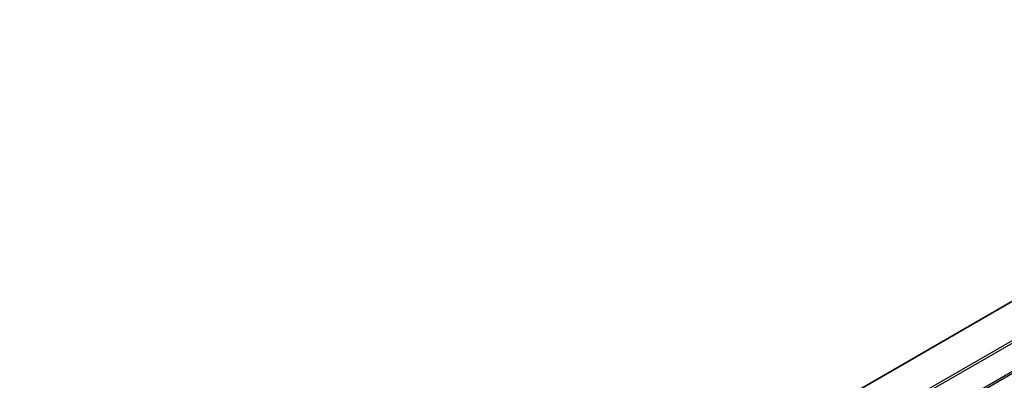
# Model space of a CAD drawing. Header units: millimetres. Extents: x -418 to 1850, y -684 to 1025.
# Tile 49 of 59: x 669 to 823, y 592 to 649. Entities that reach past the tile are written whole.
import ezdxf

# ---------------------------------------------------------------- set-up
doc = ezdxf.new("R2010")
doc.units = ezdxf.units.MM

# ---------------------------------------------------------------- blocks, each defined once
blk = doc.blocks.new('SOPORTE_SV2__53', base_point=(669.09, 483.45))
at = {"color": 7, "linetype": 'Continuous'}
for p, q in [((1549.47, 1024.43), (669.13, 514.91)), ((676.25, 512.46), (1554.56, 1020.8))]:
    blk.add_line(p, q, dxfattribs=at)
at = {"color": 3, "linetype": 'Continuous'}
for p, q in [((676.05, 512.73), (1554.56, 1021.19)), ((686.62, 514.08), (1545.76, 1011.32)), ((686.76, 513.83), (1545.9, 1011.08)), ((928.21, 664.86), (789.6, 584.63)), ((928.11, 664.73), (789.89, 584.74))]:
    blk.add_line(p, q, dxfattribs=at)
blk = doc.blocks.new('Iso1', base_point=(735.25, 534.31))
blk.add_blockref('SOPORTE_SV2__53', (669.09, 483.45))

msp = doc.modelspace()

# ---------------------------------------------------------------- block references
msp.add_blockref('Iso1', (735.25, 534.31))

doc.saveas('drawing.dxf')
